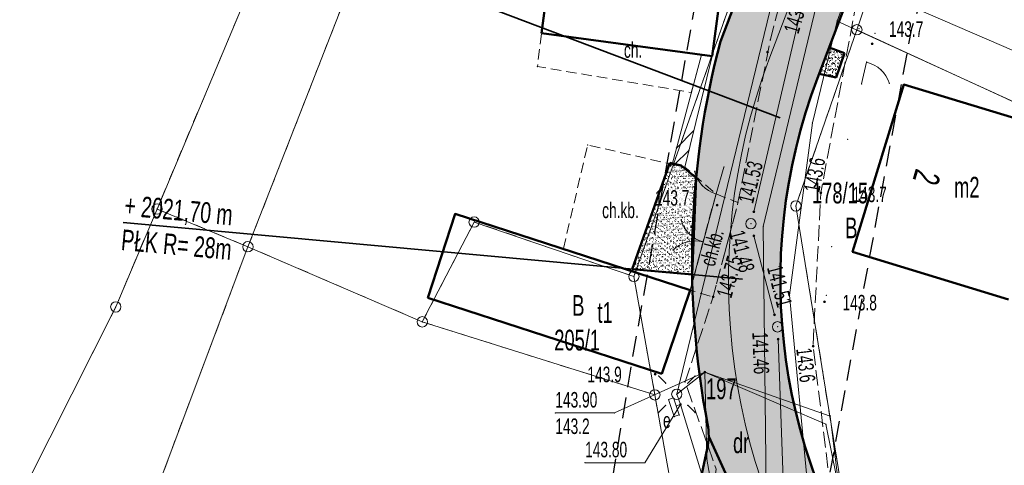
# Model space of a CAD drawing. Extents: x 6456700 to 6518119, y 5963420 to 5980059.
# Tile 143 of 256: x 6512131 to 6512178, y 5965718 to 5965740. Entities that reach past the tile are written whole.
import ezdxf
from ezdxf.enums import TextEntityAlignment as Align

# ---------------------------------------------------------------- set-up
doc = ezdxf.new("R2010")
doc.units = 0
doc.header["$MEASUREMENT"] = 0
for name, pattern in [('L_0_03', [1, 0.5, -0.5]), ('L_0_04', [1.5, 1, -0.5]), ('L_0_52', [1, 0.75, -0.25]), ('L_0_5A', [0.75, 0.5, -0.25])]:
    doc.linetypes.add(name, pattern=pattern)
doc.layers.get('0').update_dxf_attribs({"color": 2, "linetype": 'CONTINUOUS', "lineweight": 5})
for name, color, linetype, lineweight in [('18mm Kreska ciągła', 7, 'CONTINUOUS', 18), ('202_punkt_graniczny', 7, 'CONTINUOUS', 18), ('210_oznaczenie_konturu_uzytku_gruntowego', 96, 'CONTINUOUS', 18), ('211_numer_dzialki_ewidencyjnej', 7, 'CONTINUOUS', 18), ('218_kontur_uzytku_gruntowego', 96, 'L_0_03', 18), ('219_dzialka_ewidencyjna', 7, 'CONTINUOUS', 18), ('238_Punkt_adresowy_budynku', 7, 'CONTINUOUS', 18), ('312_budynek_ewidencyjny', 7, 'CONTINUOUS', 18), ('312_oznaczenie_budynku_ewidencyjnego_Atr117', 7, 'CONTINUOUS', 18), ('35mm Ciągła', 7, 'CONTINUOUS', 35), ('50mm Kreska ciągła', 7, 'CONTINUOUS', 50), ('9mm Kreska ciągła', 252, 'CONTINUOUS', 9), ('brama', 7, 'CONTINUOUS', 18), ('chodnik', 7, 'CONTINUOUS', 18), ('chodnik_Atr17', 7, 'CONTINUOUS', 18), ('furtka', 7, 'CONTINUOUS', 18), ('jezdnia', 7, 'CONTINUOUS', 18), ('komora_podziemna', 7, 'CONTINUOUS', 18), ('komora_podziemna_Atr17', 7, 'CONTINUOUS', 18), ('latarnia', 7, 'CONTINUOUS', 18), ('ogrodzenie_trwale', 7, 'CONTINUOUS', 18), ('pikieta_naturalna', 7, 'CONTINUOUS', 18), ('pikieta_naturalna_Atr2', 7, 'CONTINUOUS', 18), ('pikieta_naturalna_Atr3', 7, 'CONTINUOUS', 18), ('pikieta_sztuczna', 7, 'CONTINUOUS', 18), ('pikieta_sztuczna_Atr2', 7, 'CONTINUOUS', 18), ('pikieta_sztuczna_Atr3', 7, 'CONTINUOUS', 18), ('przewod_elektroenergetyczny_niskiego_napiecia', 7, 'CONTINUOUS', 18), ('przewod_elektroenergetyczny_podziemny', 7, 'CONTINUOUS', 18), ('przewod_kanalizacyjny', 7, 'CONTINUOUS', 18), ('przewod_telekomunikacyjny_podziemny', 7, 'CONTINUOUS', 18), ('przewod_wodociagowy', 7, 'CONTINUOUS', 18), ('rzedna', 7, 'CONTINUOUS', 18), ('rzedna_Atr2', 7, 'CONTINUOUS', 18), ('rzedna_Atr3', 7, 'CONTINUOUS', 18), ('sciana_oporowa__poligon_', 7, 'CONTINUOUS', 18), ('studnia_kanalizacyjna', 7, 'CONTINUOUS', 18), ('Zakres', 7, 'CONTINUOUS', 18)]:
    doc.layers.add(name, color=color, linetype=linetype, lineweight=lineweight)
doc.styles.get("Standard").update_dxf_attribs({"font": 'txt', "width": 0.75})
doc.styles.add('Znaczniki', font='GOTHIC.TTF', dxfattribs={"width": 0.7})
pattern_1 = [(37.5, (6512163.41104, 5965706.02106), (-0.0068033, 0.208097), [0, -0.16416, 0, -0.1836, 0, -0.1755]), (7.5, (6512163.41104, 5965706.02106), (0.1911359, 0.3047918), [0, -0.08856, 0, -0.14796, 0, -0.0567]), (-32.5, (6512163.2782, 5965706.02106), (0.3363273, 0.0006112), [0, -0.054, 0, -0.1944, 0, -0.2538]), (-42.5, (6512163.2782, 5965706.02106), (0.3246617, 0.094789), [0, -0.027, 0, -0.12744, 0, -0.1458])]

# ---------------------------------------------------------------- blocks, each defined once
blk = doc.blocks.new('mdcp_nowa')
at = {"layer": 'pikieta_naturalna', "linetype": 'Continuous', "lineweight": 18, "true_color": 0x000000}
for points in [[(6494903.31, 5982189.595, 1), (6494903.31, 5982189.685, 1)], [(6494898.27, 5982189.185, 1), (6494898.27, 5982189.275, 1)], [(6494900.83, 5982182.405, 1), (6494900.83, 5982182.495, 1)], [(6494901.62, 5982182.225, 1), (6494901.62, 5982182.315, 1)], [(6494895.83, 5982181.815, 1), (6494895.83, 5982181.905, 1)], [(6494901.01, 5982177.155, 1), (6494901.01, 5982177.245, 1)], [(6494900.46, 5982175.005, 1), (6494900.46, 5982175.095, 1)], [(6494892.85, 5982173.655, 1), (6494892.85, 5982173.745, 1)]]:
    blk.add_hatch(color=18, dxfattribs=at).paths.add_polyline_path(points)
at = {"layer": 'pikieta_sztuczna', "linetype": 'Continuous', "lineweight": 18, "true_color": 0x000000}
blk.add_hatch(color=18, dxfattribs=at).paths.add_polyline_path([(6494895.64, 5982177.385, 1), (6494895.64, 5982177.475, 1)])
at = {"layer": 'rzedna', "linetype": 'Continuous', "lineweight": 18, "true_color": 0x000000}
for points in [[(6494897.6, 5982181.495, 1), (6494897.6, 5982181.585, 1)], [(6494897.61, 5982180.335, 1), (6494897.61, 5982180.425, 1)], [(6494898.6, 5982176.525, 1), (6494898.6, 5982176.615, 1)], [(6494898.77, 5982175.345, 1), (6494898.77, 5982175.435, 1)], [(6494895.24, 5982173.755, 1), (6494895.24, 5982173.845, 1)], [(6494894.06, 5982172.205, 1), (6494894.06, 5982172.295, 1)]]:
    blk.add_hatch(color=18, dxfattribs=at).paths.add_polyline_path(points)
at = {"layer": '202_punkt_graniczny', "color": 7, "linetype": 'Continuous', "lineweight": 18}
for centre in [(6494902.57, 5982190.31), (6494899.63, 5982181.82), (6494868.83, 5982181.67), (6494884.12, 5982181.04), (6494873.21, 5982179.85), (6494891.82, 5982178.42), (6494866.84, 5982176.95), (6494881.62, 5982176.23), (6494892.83, 5982172.71)]:
    blk.add_circle(centre, 0.25, dxfattribs=at)
at = {"layer": '202_punkt_graniczny'}
for p in [(6494902.57, 5982190.31), (6494868.83, 5982181.67), (6494899.63, 5982181.82), (6494884.12, 5982181.04), (6494873.21, 5982179.85), (6494891.82, 5982178.42), (6494866.84, 5982176.95), (6494881.62, 5982176.23), (6494892.83, 5982172.71)]:
    blk.add_point(p, dxfattribs=at)
at = {"layer": '218_kontur_uzytku_gruntowego', "lineweight": 18, "flags": 128}
for points in [[(6494873.21, 5982179.85), (6494894.14, 5982233.32)], [(6494891.82, 5982178.42), (6494908.59, 5982225.93)], [(6494909.1, 5982209.37), (6494902.57, 5982190.31)], [(6494874.66, 5982195.55), (6494868.83, 5982181.67)], [(6494902.57, 5982190.31), (6494899.63, 5982181.82)], [(6494902.57, 5982190.31), (6494934.28, 5982175.74)], [(6494866.84, 5982176.95), (6494868.83, 5982181.67)], [(6494868.83, 5982181.67), (6494873.21, 5982179.85)], [(6494899.63, 5982181.82), (6494901.78, 5982168.52)], [(6494884.12, 5982181.04), (6494881.62, 5982176.23)], [(6494891.82, 5982178.42), (6494884.12, 5982181.04)], [(6494873.21, 5982179.85), (6494851.65, 5982122.44)], [(6494881.62, 5982176.23), (6494873.21, 5982179.85)], [(6494892.83, 5982172.71), (6494891.82, 5982178.42)], [(6494841.39, 5982126.46), (6494866.84, 5982176.95)], [(6494881.62, 5982176.23), (6494892.83, 5982172.71)], [(6494894.17, 5982165.25), (6494892.83, 5982172.71)]]:
    blk.add_lwpolyline(points, dxfattribs=at)
at = {"layer": '218_kontur_uzytku_gruntowego'}
for p in [(6494902.57, 5982190.31), (6494902.57, 5982190.31), (6494902.57, 5982190.31), (6494902.57, 5982190.31), (6494902.57, 5982190.31), (6494902.57, 5982190.31), (6494868.83, 5982181.67), (6494868.83, 5982181.67), (6494868.83, 5982181.67), (6494868.83, 5982181.67), (6494899.63, 5982181.82), (6494899.63, 5982181.82), (6494899.63, 5982181.82), (6494899.63, 5982181.82), (6494884.12, 5982181.04), (6494884.12, 5982181.04), (6494884.12, 5982181.04), (6494884.12, 5982181.04), (6494873.21, 5982179.85), (6494873.21, 5982179.85), (6494873.21, 5982179.85), (6494873.21, 5982179.85), (6494873.21, 5982179.85), (6494873.21, 5982179.85), (6494891.82, 5982178.42), (6494891.82, 5982178.42), (6494891.82, 5982178.42), (6494891.82, 5982178.42), (6494891.82, 5982178.42), (6494891.82, 5982178.42), (6494866.84, 5982176.95), (6494866.84, 5982176.95), (6494881.62, 5982176.23), (6494881.62, 5982176.23), (6494881.62, 5982176.23), (6494881.62, 5982176.23), (6494881.62, 5982176.23), (6494881.62, 5982176.23), (6494892.83, 5982172.71), (6494892.83, 5982172.71), (6494892.83, 5982172.71), (6494892.83, 5982172.71), (6494892.83, 5982172.71), (6494892.83, 5982172.71)]:
    blk.add_point(p, dxfattribs=at)
at = {"layer": '219_dzialka_ewidencyjna', "color": 3, "linetype": 'Continuous', "lineweight": 18, "flags": 128}
for points in [[(6494873.21, 5982179.85), (6494894.14, 5982233.32)], [(6494891.82, 5982178.42), (6494908.59, 5982225.93)], [(6494902.57, 5982190.31), (6494909.1, 5982209.37)], [(6494868.83, 5982181.67), (6494874.66, 5982195.55)], [(6494902.57, 5982190.31), (6494899.63, 5982181.82)], [(6494902.57, 5982190.31), (6494938.86, 5982173.63)], [(6494866.84, 5982176.95), (6494868.83, 5982181.67)], [(6494873.21, 5982179.85), (6494868.83, 5982181.67)], [(6494899.63, 5982181.82), (6494901.78, 5982168.52)], [(6494881.62, 5982176.23), (6494884.12, 5982181.04)], [(6494891.82, 5982178.42), (6494884.12, 5982181.04)], [(6494873.21, 5982179.85), (6494851.65, 5982122.44)], [(6494873.21, 5982179.85), (6494881.62, 5982176.23)], [(6494892.83, 5982172.71), (6494891.82, 5982178.42)], [(6494841.39, 5982126.46), (6494866.84, 5982176.95)], [(6494881.62, 5982176.23), (6494892.83, 5982172.71)], [(6494892.83, 5982172.71), (6494894.17, 5982165.25)]]:
    blk.add_lwpolyline(points, dxfattribs=at)
at = {"layer": '219_dzialka_ewidencyjna', "color": 3}
for p in [(6494902.57, 5982190.31), (6494902.57, 5982190.31), (6494902.57, 5982190.31), (6494868.83, 5982181.67), (6494868.83, 5982181.67), (6494868.83, 5982181.67), (6494899.63, 5982181.82), (6494899.63, 5982181.82), (6494884.12, 5982181.04), (6494884.12, 5982181.04), (6494873.21, 5982179.85), (6494873.21, 5982179.85), (6494873.21, 5982179.85), (6494873.21, 5982179.85), (6494891.82, 5982178.42), (6494891.82, 5982178.42), (6494891.82, 5982178.42), (6494866.84, 5982176.95), (6494866.84, 5982176.95), (6494881.62, 5982176.23), (6494881.62, 5982176.23), (6494881.62, 5982176.23), (6494892.83, 5982172.71), (6494892.83, 5982172.71), (6494892.83, 5982172.71)]:
    blk.add_point(p, dxfattribs=at)
at = {"layer": '312_budynek_ewidencyjny', "color": 7, "linetype": 'Continuous', "lineweight": 50, "flags": 128}
for points in [[(6494887.37, 5982190.15), (6494888.32, 5982197.28)], [(6494896.55, 5982196.17), (6494895.59, 5982189.04)], [(6494895.59, 5982189.04), (6494887.37, 5982190.15)], [(6494902.36, 5982179.61), (6494904.83, 5982187.68)], [(6494904.83, 5982187.68), (6494912.35, 5982185.39)], [(6494881.89, 5982177.39), (6494883.2, 5982181.44)], [(6494883.2, 5982181.44), (6494894.54, 5982177.76)], [(6494909.89, 5982177.31), (6494902.36, 5982179.61)], [(6494894.54, 5982177.76), (6494893.16, 5982173.73)], [(6494893.16, 5982173.73), (6494881.89, 5982177.39)]]:
    blk.add_lwpolyline(points, dxfattribs=at)
at = {"layer": '312_budynek_ewidencyjny'}
for p in [(6494887.37, 5982190.15), (6494887.37, 5982190.15), (6494895.59, 5982189.04), (6494895.59, 5982189.04), (6494904.83, 5982187.68), (6494904.83, 5982187.68), (6494883.2, 5982181.44), (6494883.2, 5982181.44), (6494902.36, 5982179.61), (6494902.36, 5982179.61), (6494894.54, 5982177.76), (6494894.54, 5982177.76), (6494881.89, 5982177.39), (6494881.89, 5982177.39), (6494893.16, 5982173.73), (6494893.16, 5982173.73)]:
    blk.add_point(p, dxfattribs=at)
at = {"layer": 'brama', "color": 7, "linetype": 'Continuous', "lineweight": 18, "flags": 128}
blk.add_lwpolyline([(6494894.54, 5982177.76), (6494895.78, 5982182.4)], dxfattribs=at)
at = {"layer": 'brama', "color": 7, "linetype": 'Continuous', "lineweight": 18}
for centre, start, end in [((6494895.547, 5982181.529), 195.038, 255.038), ((6494894.773, 5982178.631), 75.038, 135.038)]:
    blk.add_arc(centre, 1.5, start, end, dxfattribs=at)
at = {"layer": 'brama'}
for p in [(6494895.78, 5982182.4), (6494894.099, 5982181.14), (6494894.487, 5982180.468), (6494893.711, 5982179.691), (6494894.384, 5982180.079), (6494895.16, 5982180.08), (6494895.16, 5982180.08), (6494894.54, 5982177.76)]:
    blk.add_point(p, dxfattribs=at)
at = {"layer": 'chodnik', "color": 7, "linetype": 'L_0_5A', "lineweight": 18, "flags": 128}
for points in [[(6494895.08, 5982189.11), (6494894.59, 5982187.29), (6494887.17, 5982188.54), (6494887.37, 5982190.15)], [(6494895.78, 5982182.4), (6494894.54, 5982177.76), (6494888.42, 5982179.75), (6494889.59, 5982184.76), (6494893.66, 5982183.82), (6494894.28, 5982183.69)], [(6494895.78, 5982182.4), (6494896.84, 5982181.98), (6494895.64, 5982177.43), (6494894.54, 5982177.76)]]:
    blk.add_lwpolyline(points, close=True, dxfattribs=at)
at = {"layer": 'chodnik'}
for p in [(6494887.37, 5982190.15), (6494895.08, 5982189.11), (6494887.17, 5982188.54), (6494894.59, 5982187.29), (6494889.59, 5982184.76), (6494893.66, 5982183.82), (6494894.28, 5982183.69), (6494895.78, 5982182.4), (6494895.78, 5982182.4), (6494896.84, 5982181.98), (6494888.42, 5982179.75), (6494894.54, 5982177.76), (6494894.54, 5982177.76), (6494895.64, 5982177.43)]:
    blk.add_point(p, dxfattribs=at)
at = {"layer": 'furtka', "color": 7, "linetype": 'Continuous', "lineweight": 18, "flags": 128}
for points in [[(6494903.04, 5982188.75), (6494902.8, 5982187.7)], [(6494895.78, 5982182.4), (6494896.16, 5982183.69)]]:
    blk.add_lwpolyline(points, dxfattribs=at)
at = {"layer": 'furtka', "color": 7, "linetype": 'Continuous', "lineweight": 18}
for centre, start, end in [((6494902.707, 5982187.287), 17.125, 77.125), ((6494896.203, 5982183.839), 193.586, 253.586)]:
    blk.add_arc(centre, 1.5, start, end, dxfattribs=at)
at = {"layer": 'furtka'}
for p in [(6494903.04, 5982188.75), (6494903.041, 5982188.75), (6494903.727, 5982188.387), (6494902.8, 5982187.7), (6494904.14, 5982187.729), (6494894.745, 5982183.487), (6494896.16, 5982183.69), (6494895.116, 5982182.805), (6494895.779, 5982182.4), (6494895.78, 5982182.4)]:
    blk.add_point(p, dxfattribs=at)
at = {"layer": 'jezdnia', "color": 7, "linetype": 'L_0_52', "lineweight": 18, "flags": 128}
blk.add_lwpolyline([(6494906.64, 5982204.07), (6494902.51, 5982191.42), (6494900.83, 5982182.45), (6494900.46, 5982175.05), (6494901.26, 5982168.49), (6494902.39, 5982165.03), (6494903.91, 5982162.32), (6494905.25, 5982160.72), (6494906.57, 5982160.82), (6494907.19, 5982160), (6494909.71, 5982156.82), (6494908.99, 5982155.65), (6494910.46, 5982153.38), (6494916.76, 5982144.94), (6494937.893, 5982116.515), (6494936.342, 5982111.073), (6494913.16, 5982142.2), (6494906.83, 5982150.55), (6494898.97, 5982152.01), (6494895.3, 5982147.67), (6494891.95, 5982135.64), (6494888.64, 5982134.89), (6494891.5, 5982146.29), (6494893.15, 5982153.16), (6494891.97, 5982154.04), (6494892.72, 5982157.79), (6494894.24, 5982158.91), (6494895.79, 5982169.13), (6494894.29, 5982173.33), (6494895.64, 5982177.43), (6494896.84, 5982181.98), (6494898.4, 5982189.84), (6494901.9, 5982203.21), (6494906.14, 5982216.99), (6494910.48, 5982216.25)], close=True, dxfattribs=at)
at = {"layer": 'jezdnia'}
for p in [(6494898.4, 5982189.84), (6494900.83, 5982182.45), (6494896.84, 5982181.98), (6494895.64, 5982177.43), (6494900.46, 5982175.05), (6494894.29, 5982173.33)]:
    blk.add_point(p, dxfattribs=at)
at = {"layer": 'komora_podziemna', "color": 1, "linetype": 'Continuous', "lineweight": 18, "flags": 128}
blk.add_lwpolyline([(6494893.49, 5982172.48), (6494893.73, 5982172.56), (6494894.01, 5982171.74), (6494893.77, 5982171.66)], close=True, dxfattribs=at)
at = {"layer": 'komora_podziemna'}
for p in [(6494893.73, 5982172.56), (6494893.49, 5982172.48), (6494893.77, 5982171.66), (6494894.01, 5982171.74)]:
    blk.add_point(p, dxfattribs=at)
at = {"layer": 'latarnia', "color": 7, "linetype": 'Continuous', "lineweight": 13, "flags": 128}
for points in [[(6494893.36, 5982173.271), (6494893.007, 5982173.624)], [(6494894.421, 5982173.271), (6494894.774, 5982173.624)], [(6494893.36, 5982172.21), (6494893.007, 5982171.857)], [(6494894.421, 5982172.21), (6494894.774, 5982171.857)]]:
    blk.add_lwpolyline(points, dxfattribs=at)
at = {"layer": 'latarnia', "color": 7, "linetype": 'Continuous', "lineweight": 13}
blk.add_circle((6494893.89, 5982172.74), 0.25, dxfattribs=at)
at = {"layer": 'latarnia'}
for p in [(6494893.007, 5982173.624), (6494894.774, 5982173.624), (6494893.36, 5982173.271), (6494894.421, 5982173.271), (6494893.89, 5982172.74), (6494893.36, 5982172.21), (6494894.421, 5982172.21), (6494893.007, 5982171.857), (6494894.774, 5982171.857)]:
    blk.add_point(p, dxfattribs=at)
at = {"layer": 'ogrodzenie_trwale'}
for p in [(6494902.68, 5982190.37), (6494903.45, 5982190.14), (6494903.45, 5982190.14), (6494903.04, 5982188.75), (6494902.8, 5982187.7), (6494902.12, 5982185.03), (6494896.16, 5982183.69), (6494901.72, 5982182.73), (6494901.35, 5982179.86), (6494901.1, 5982177.5), (6494893.16, 5982173.73)]:
    blk.add_point(p, dxfattribs=at)
at = {"layer": 'pikieta_naturalna', "color": 7, "linetype": 'Continuous', "lineweight": 18}
for centre in [(6494903.31, 5982189.64), (6494898.27, 5982189.23), (6494900.83, 5982182.45), (6494901.62, 5982182.27), (6494895.83, 5982181.86), (6494901.01, 5982177.2), (6494900.46, 5982175.05), (6494892.85, 5982173.7)]:
    blk.add_circle(centre, 0.045, dxfattribs=at)
at = {"layer": 'pikieta_naturalna'}
for p in [(6494903.31, 5982189.64), (6494898.27, 5982189.23), (6494900.83, 5982182.45), (6494901.62, 5982182.27), (6494895.83, 5982181.86), (6494901.01, 5982177.2), (6494900.46, 5982175.05), (6494892.85, 5982173.7)]:
    blk.add_point(p, dxfattribs=at)
at = {"layer": 'pikieta_sztuczna', "color": 7, "linetype": 'Continuous', "lineweight": 18}
blk.add_circle((6494895.64, 5982177.43), 0.045, dxfattribs=at)
at = {"layer": 'pikieta_sztuczna'}
blk.add_point((6494895.64, 5982177.43), dxfattribs=at)
at = {"layer": 'przewod_elektroenergetyczny_niskiego_napiecia', "color": 1, "linetype": 'Continuous', "lineweight": 18, "flags": 128}
blk.add_lwpolyline([(6494893.89, 5982172.74), (6494903, 5982210.28)], dxfattribs=at)
at = {"layer": 'przewod_elektroenergetyczny_niskiego_napiecia'}
blk.add_point((6494893.89, 5982172.74), dxfattribs=at)
at = {"layer": 'przewod_elektroenergetyczny_niskiego_napiecia', "color": 1}
blk.add_point((6494893.89, 5982172.74), dxfattribs=at)
at = {"layer": 'przewod_elektroenergetyczny_podziemny', "color": 1, "linetype": 'Continuous', "lineweight": 18, "flags": 128}
for points in [[(6494893.89, 5982172.74), (6494895.24, 5982173.8), (6494901.29, 5982171.69), (6494902.05, 5982165.42), (6494904.53, 5982161.16), (6494915.81, 5982145.98), (6494917.2, 5982145.07), (6494934.43, 5982122.21), (6494934.47, 5982120.15), (6494935.82, 5982118.44), (6494938.169, 5982117.481)], [(6494893.89, 5982172.74), (6494895.24, 5982173.8), (6494901.08, 5982171.29), (6494901.59, 5982168.76), (6494904.45, 5982164.16), (6494907.51, 5982160.03), (6494910.62, 5982155.89), (6494915.23, 5982149.39), (6494919.67, 5982143.44), (6494920.14, 5982143.62)], [(6494893.89, 5982172.74), (6494895.24, 5982173.8), (6494895.34, 5982169.61), (6494897.18, 5982159.11), (6494897.89, 5982153.78), (6494899.36, 5982139.9)], [(6494893.89, 5982172.74), (6494894.06, 5982172.25), (6494893.86, 5982172.18)], [(6494912.53, 5982141.98), (6494896.58, 5982164.03), (6494894.06, 5982172.25)]]:
    blk.add_lwpolyline(points, dxfattribs=at)
at = {"layer": 'przewod_elektroenergetyczny_podziemny'}
for p in [(6494895.24, 5982173.8), (6494895.24, 5982173.8), (6494895.24, 5982173.8), (6494893.89, 5982172.74), (6494893.89, 5982172.74), (6494893.89, 5982172.74), (6494893.89, 5982172.74), (6494893.86, 5982172.18), (6494894.06, 5982172.25), (6494894.06, 5982172.25), (6494901.29, 5982171.69), (6494901.08, 5982171.29), (6494895.34, 5982169.61)]:
    blk.add_point(p, dxfattribs=at)
at = {"layer": 'przewod_kanalizacyjny', "color": 34, "linetype": 'Continuous', "lineweight": 18, "flags": 128}
for points in [[(6494897.6, 5982181.54), (6494902.91, 5982204.29), (6494906.88, 5982217.11), (6494910.44, 5982227.59)], [(6494897.61, 5982180.38), (6494898.6, 5982176.57)], [(6494899.26, 5982161.86), (6494898.77, 5982175.39)]]:
    blk.add_lwpolyline(points, dxfattribs=at)
at = {"layer": 'przewod_kanalizacyjny'}
for p in [(6494897.6, 5982181.54), (6494897.61, 5982180.38), (6494898.6, 5982176.57), (6494898.77, 5982175.39)]:
    blk.add_point(p, dxfattribs=at)
at = {"layer": 'przewod_telekomunikacyjny_podziemny', "color": 30, "linetype": 'Continuous', "lineweight": 18, "flags": 128}
for points in [[(6494901.62, 5982190.73), (6494906.93, 5982205.38), (6494911.62, 5982220.93), (6494915.73, 5982231.59), (6494911.08, 5982233.33), (6494928.49, 5982275.35), (6494946.57, 5982313.81), (6494960.48, 5982334.35), (6494965.17, 5982341.38), (6494972.14, 5982353.83), (6494985.3, 5982378.53), (6494993.02, 5982395.45), (6495008.18, 5982425.35), (6495017.88, 5982443.43), (6495022.56, 5982450.66), (6495031.38, 5982466.91), (6495039.03, 5982482.79), (6495040.55, 5982485.59), (6495048.7, 5982498.93), (6495056.63, 5982506.55), (6495061.71, 5982512.37), (6495068.26, 5982521.25), (6495074.92, 5982532.24)], [(6494901.62, 5982190.73), (6494900.43, 5982185.82), (6494899.32, 5982177.51), (6494900.24, 5982167.91), (6494901.5, 5982165.27), (6494903.37, 5982161.9), (6494915.21, 5982146.03), (6494916.57, 5982146.14)], [(6494920.09, 5982166.71), (6494917.63, 5982168.37), (6494914.62, 5982183.24), (6494913.51, 5982185.29), (6494901.62, 5982190.73)]]:
    blk.add_lwpolyline(points, dxfattribs=at)
at = {"layer": 'przewod_telekomunikacyjny_podziemny'}
for p in [(6494901.62, 5982190.73), (6494901.62, 5982190.73), (6494901.62, 5982190.73), (6494900.43, 5982185.82), (6494899.32, 5982177.51)]:
    blk.add_point(p, dxfattribs=at)
at = {"layer": 'przewod_wodociagowy', "color": 5, "linetype": 'Continuous', "lineweight": 18, "flags": 128}
for points in [[(6494907.57, 5982152.18), (6494905.83, 5982154.51), (6494898.25, 5982164.04), (6494898.06, 5982180.83), (6494903.98, 5982205.49), (6494905.04, 5982209.28), (6494911.31, 5982228.37), (6494914.05, 5982237.38), (6494923.22, 5982259.63), (6494928.59, 5982272.81), (6494941.25, 5982299.9), (6494937.3, 5982301.7), (6494937.02, 5982301.82)], [(6494919.65, 5982165.81), (6494912.09, 5982170.64), (6494915.37, 5982177.73), (6494917.35, 5982181.02), (6494919.11, 5982185.43), (6494903.3, 5982192.27)]]:
    blk.add_lwpolyline(points, dxfattribs=at)
at = {"layer": 'przewod_wodociagowy'}
blk.add_point((6494898.06, 5982180.83), dxfattribs=at)
at = {"layer": 'rzedna', "color": 7, "linetype": 'Continuous', "lineweight": 18}
for centre in [(6494897.6, 5982181.54), (6494897.61, 5982180.38), (6494898.6, 5982176.57), (6494898.77, 5982175.39), (6494895.24, 5982173.8), (6494894.06, 5982172.25)]:
    blk.add_circle(centre, 0.045, dxfattribs=at)
at = {"layer": 'rzedna'}
for p in [(6494897.6, 5982181.54), (6494897.61, 5982180.38), (6494898.6, 5982176.57), (6494898.77, 5982175.39), (6494895.24, 5982173.8), (6494894.06, 5982172.25)]:
    blk.add_point(p, dxfattribs=at)
at = {"layer": 'rzedna_Atr2', "color": 7, "linetype": 'Continuous', "lineweight": 18, "flags": 128}
for points in [[(6494895.24, 5982173.8), (6494890.88, 5982171.84), (6494888.032, 5982171.84)], [(6494894.06, 5982172.25), (6494892.35, 5982169.44), (6494889.47, 5982169.44)]]:
    blk.add_lwpolyline(points, dxfattribs=at)
at = {"layer": 'rzedna_Atr2'}
for p in [(6494895.24, 5982173.8), (6494894.06, 5982172.25), (6494888.032, 5982171.84), (6494890.88, 5982171.84), (6494889.47, 5982169.44), (6494892.35, 5982169.44)]:
    blk.add_point(p, dxfattribs=at)
at = {"layer": 'sciana_oporowa__poligon_', "color": 7, "linetype": 'Continuous', "lineweight": 18, "flags": 128}
blk.add_lwpolyline([(6494894.28, 5982183.69), (6494893.66, 5982183.82), (6494895.08, 5982189.11), (6494895.59, 5982189.04)], close=True, dxfattribs=at)
for points in [[(6494893.872, 5982184.609), (6494894.71, 5982185.447)], [(6494893.767, 5982183.797), (6494894.481, 5982184.511)]]:
    blk.add_lwpolyline(points, dxfattribs=at)
at = {"layer": 'sciana_oporowa__poligon_'}
for p in [(6494895.08, 5982189.11), (6494895.08, 5982189.11), (6494895.59, 5982189.04), (6494895.59, 5982189.04), (6494894.71, 5982185.447), (6494893.872, 5982184.609), (6494894.481, 5982184.511), (6494893.66, 5982183.82), (6494893.66, 5982183.82), (6494893.767, 5982183.797), (6494894.28, 5982183.69), (6494894.28, 5982183.69)]:
    blk.add_point(p, dxfattribs=at)
at = {"layer": 'studnia_kanalizacyjna', "color": 34, "linetype": 'Continuous', "lineweight": 13}
for centre in [(6494897.46, 5982180.96), (6494898.75, 5982175.99)]:
    blk.add_circle(centre, 0.25, dxfattribs=at)
at = {"layer": 'studnia_kanalizacyjna'}
for p in [(6494897.46, 5982180.96), (6494898.75, 5982175.99)]:
    blk.add_point(p, dxfattribs=at)
at = {"layer": 'Zakres', "linetype": 'L_0_04', "lineweight": 25, "flags": 128}
blk.add_lwpolyline([(6495113.77, 5985050.22), (6495121.12, 5984877.07), (6495125.76, 5984757.87), (6495129.89, 5984649.81), (6495141.08, 5984611.3), (6495145.77, 5984544.53), (6495147.36, 5984487.27), (6495157.22, 5984392.07), (6495162.95, 5984387.45), (6495180.24, 5984384.16), (6495229.5, 5984386.61), (6495251.65, 5984373.41), (6495258.77, 5984357.12), (6495255.44, 5984330.44), (6495250.77, 5984304.39), (6495252.21, 5984282.78), (6495255.46, 5984256.45), (6495254.94, 5984238.25), (6495266.4, 5984211), (6495277.24, 5984182.33), (6495294.2, 5984133.19), (6495300.94, 5984095.37), (6495313.24, 5984037.69), (6495317.44, 5983978.18), (6495300.35, 5983922.18), (6495282.35, 5983883.38), (6495266.21, 5983862.23), (6495242.03, 5983839.67), (6495211.11, 5983816.86), (6495158.26, 5983772.66), (6495130.6, 5983651.16), (6495116.31, 5983543.43), (6495129.51, 5983346.73), (6495134.58, 5983264.71), (6495139.64, 5983186.97), (6495193.25, 5983077.94), (6495199.2, 5983041.97), (6495206.23, 5983026), (6495208.96, 5983004.88), (6495202.27, 5982979.48), (6495202.42, 5982950.13), (6495209.35, 5982897.38), (6495215.97, 5982850.34), (6495228.6, 5982809.97), (6495226.85, 5982778.82), (6495225.04, 5982750.56), (6495220.26, 5982723.37), (6495226.54, 5982679.97), (6495206.06, 5982669.48), (6495192.68, 5982657.71), (6495184.57, 5982648.65), (6495174.78, 5982624.58), (6495164.23, 5982604.61), (6495150.7, 5982588.3), (6495137.69, 5982582.43), (6495118.26, 5982573.75), (6495100.35, 5982558.42), (6495090.36, 5982544.99), (6495075.87, 5982519.06), (6495060.83, 5982499.68), (6495049.41, 5982485.49), (6495035.07, 5982459.7), (6495006.7, 5982406.64), (6494980.89, 5982351.84), (6494944.35, 5982293.29), (6494925.72, 5982250.11), (6494905.2, 5982190.37), (6494898.43, 5982153.5), (6494879.51, 5982063.89), (6494864.14, 5981992.66), (6494816.93, 5981768.61), (6494777.79, 5981577.7), (6494739.84, 5981394.72), (6494718.65, 5981297.89), (6494716.45, 5981237.31), (6494738.62, 5981208.21), (6494776.48, 5981173.06), (6494817.16, 5981137.44), (6494847.63, 5981109.8), (6494877.39, 5981077.08), (6494912.75, 5981030.55), (6494916.06, 5981014.71), (6494903.86, 5980957.01), (6494916.13, 5980953.51), (6494892.32, 5980927.59), (6494850.7, 5980858.8), (6494806.81, 5980779.89), (6494785.1, 5980753.49), (6494715.22, 5980723.29), (6494679.96, 5980686.78), (6494651.35, 5980651.29), (6494549.14, 5980683.24), (6494511.84, 5980659.66), (6494443.61, 5980630.33), (6494428.78, 5980598.6), (6494431.58, 5980579.46), (6494420.56, 5980549.76), (6494416.45, 5980528.2), (6494403.86, 5980507.16), (6494388.89, 5980482.96), (6494365.32, 5980407.99), (6494335.67, 5980315.15), (6494332.29, 5980297.41), (6494335.1, 5980278.18), (6494347.25, 5980254.84), (6494336.79, 5980250.09), (6494300.04, 5980271.34), (6494320.8, 5980301.43), (6494336.81, 5980349.17), (6494344.85, 5980380.92), (6494360.85, 5980437.13), (6494374.18, 5980476.38), (6494386.14, 5980498.84), (6494403.02, 5980528.52), (6494411.33, 5980563.19), (6494420.84, 5980586.25), (6494420.25, 5980601.11), (6494434.95, 5980635.94), (6494446.75, 5980644.99), (6494465.77, 5980647.27), (6494513.02, 5980669.46), (6494507.85, 5980679.68), (6494547.89, 5980705.83), (6494570.06, 5980691.34), (6494636.17, 5980669.05), (6494706.14, 5980756.86), (6494742.78, 5980772.58), (6494798.53, 5980814.27), (6494826.12, 5980867.97), (6494849.57, 5980908.6), (6494845.35, 5980942.01), (6494853.94, 5980970.83), (6494891.08, 5980960.54), (6494890.11, 5980965.73), (6494903.94, 5981025.69), (6494869.98, 5981070.3), (6494770.97, 5981160.58), (6494728.18, 5981200.64), (6494706.13, 5981229.56), (6494707.94, 5981299.75), (6494728.84, 5981398.1), (6494767.06, 5981580.19), (6494806.17, 5981770.55), (6494854.36, 5981994.76), (6494869.73, 5982065.97), (6494888.61, 5982155.44), (6494891.67, 5982173.95), (6494895.82, 5982197.45), (6494916.38, 5982253.72), (6494935.47, 5982297.95), (6494954.97, 5982331.67), (6494972.09, 5982356.64), (6494997.76, 5982411.14), (6495026.29, 5982464.48), (6495041.09, 5982491.09), (6495052.99, 5982505.88), (6495067.51, 5982524.6), (6495081.94, 5982550.43), (6495092.99, 5982565.28), (6495112.86, 5982582.29), (6495133.59, 5982591.55), (6495144.48, 5982596.46), (6495155.87, 5982610.19), (6495165.7, 5982628.8), (6495175.96, 5982654.03), (6495185.62, 5982664.83), (6495200.4, 5982677.82), (6495212.49, 5982688.04), (6495209.64, 5982723.43), (6495215.22, 5982750.57), (6495216.87, 5982779.54), (6495218.31, 5982809.31), (6495206.86, 5982847.92), (6495199.44, 5982894.74), (6495192.11, 5982948.71), (6495190.16, 5982979.24), (6495183.47, 5983075.16), (6495129.79, 5983184.34), (6495124.6, 5983264.07), (6495119.53, 5983346.09), (6495106.27, 5983543.75), (6495120.74, 5983652.9), (6495148.75, 5983779.42), (6495204.15, 5983826.04), (6495273.41, 5983889.36), (6495288.53, 5983927.42), (6495300.83, 5983964.69), (6495303.91, 5983980.14), (6495301.32, 5984039.55), (6495291.1, 5984093.63), (6495284.5, 5984130.67), (6495267.84, 5984178.93), (6495257.12, 5984207.3), (6495244.96, 5984236.19), (6495244.79, 5984255.42), (6495242.25, 5984281.97), (6495240.71, 5984304.95), (6495245.55, 5984331.94), (6495248.51, 5984355.64), (6495243.77, 5984366.47), (6495226.98, 5984376.47), (6495179.54, 5984374.12), (6495158.61, 5984378.09), (6495147.7, 5984386.91), (6495137.38, 5984486.61), (6495135.78, 5984544.04), (6495131.18, 5984609.54), (6495119.95, 5984648.2), (6495115.76, 5984757.49), (6495111.12, 5984876.67), (6495103.73, 5985050.93), (6495109.36, 5985081.73), (6495120.41, 5985085.88)], close=True, dxfattribs=at)
at = {"layer": 'Zakres'}
for p in [(6494905.2, 5982190.37), (6494891.67, 5982173.95)]:
    blk.add_point(p, dxfattribs=at)
at = {"layer": '210_oznaczenie_konturu_uzytku_gruntowego', "lineweight": 20, "width": 0.66}
for s, p in [('B', (6494902.01, 5982181.26)), ('B', (6494888.85, 5982177.52)), ('dr', (6494896.6, 5982170.9))]:
    blk.add_text(s, height=1, dxfattribs=at).set_placement(p, align=Align.TOP_LEFT)
at = {"layer": '211_numer_dzialki_ewidencyjnej', "color": 7, "lineweight": 20, "width": 0.66}
for s, p in [('178/15', (6494900.41, 5982182.94)), ('205/1', (6494887.98, 5982175.85)), ('197', (6494895.3, 5982173.5))]:
    blk.add_text(s, height=1, dxfattribs=at).set_placement(p, align=Align.TOP_LEFT)
at = {"layer": '238_Punkt_adresowy_budynku', "color": 7, "lineweight": 25, "width": 0.66}
blk.add_text('2', height=1.25, rotation=253.8, dxfattribs=at).set_placement((6494906.624, 5982183.312), align=Align.TOP_LEFT)
at = {"layer": '312_oznaczenie_budynku_ewidencyjnego_Atr117', "color": 7, "lineweight": 20, "width": 0.66}
for s, p in [('m2', (6494907.26, 5982183.22)), ('t1', (6494890.06, 5982177.18))]:
    blk.add_text(s, height=1, dxfattribs=at).set_placement(p, align=Align.TOP_LEFT)
at = {"layer": 'chodnik_Atr17', "color": 7, "lineweight": 15, "width": 0.66}
for s, p in [('ch.', (6494891.34, 5982189.71)), ('ch.kb.', (6494890.29, 5982181.98))]:
    blk.add_text(s, height=0.75, dxfattribs=at).set_placement(p, align=Align.TOP_LEFT)
blk.add_text('ch.kb.', height=0.75, rotation=74.8, dxfattribs=at).set_placement((6494894.988, 5982179.054), align=Align.TOP_LEFT)
at = {"layer": 'komora_podziemna_Atr17', "color": 7, "lineweight": 15, "width": 0.66}
blk.add_text('e', height=0.75, dxfattribs=at).set_placement((6494893.226, 5982171.86), align=Align.TOP_LEFT)
at = {"layer": 'pikieta_naturalna_Atr2', "color": 7, "lineweight": 15, "width": 0.66}
for s, rotation, p in [('143.7', 73.4, (6494899.03, 5982190.29)), ('143.6', 79.8, (6494900.02, 5982182.57)), ('143.6', 276.5, (6494900.39, 5982175.01))]:
    blk.add_text(s, height=0.75, rotation=rotation, dxfattribs=at).set_placement(p, align=Align.TOP_LEFT)
for s, p in [('143.7', (6494904.12, 5982190.72)), ('143.7', (6494892.84, 5982182.58)), ('143.7', (6494902.36, 5982182.75)), ('143.8', (6494901.88, 5982177.53)), ('143.9', (6494889.58, 5982174.07))]:
    blk.add_text(s, height=0.75, dxfattribs=at).set_placement(p, align=Align.TOP_LEFT)
at = {"layer": 'pikieta_naturalna_Atr3', "color": 7, "lineweight": 15, "width": 0.66}
for rotation, p in [(79.8, (6494900.02, 5982182.57)), (276.5, (6494900.39, 5982175.01))]:
    blk.add_text('143.6', height=0.75, rotation=rotation, dxfattribs=at).set_placement(p, align=Align.TOP_LEFT)
at = {"layer": 'pikieta_sztuczna_Atr2', "color": 7, "lineweight": 15, "width": 0.66}
blk.add_text('143.75', height=0.75, rotation=74.4, dxfattribs=at).set_placement((6494895.79, 5982177.53), align=Align.TOP_LEFT)
at = {"layer": 'pikieta_sztuczna_Atr3', "color": 7, "lineweight": 15, "width": 0.66}
blk.add_text('143.75', height=0.75, rotation=74.4, dxfattribs=at).set_placement((6494895.79, 5982177.53), align=Align.TOP_LEFT)
at = {"layer": 'rzedna_Atr2', "color": 7, "lineweight": 15, "width": 0.66}
for s, rotation, p in [('141.53', 76, (6494896.832, 5982182.072)), ('141.48', 284.6, (6494897.146, 5982180.709)), ('141.51', 284.6, (6494898.956, 5982179.029)), ('141.46', 272.1, (6494898.28, 5982175.747))]:
    blk.add_text(s, height=0.75, rotation=rotation, dxfattribs=at).set_placement(p, align=Align.TOP_LEFT)
for s, p in [('143.90', (6494888.032, 5982172.848)), ('143.80', (6494889.47, 5982170.448))]:
    blk.add_text(s, height=0.75, dxfattribs=at).set_placement(p, align=Align.TOP_LEFT)
at = {"layer": 'rzedna_Atr3', "color": 7, "lineweight": 15, "width": 0.66}
blk.add_text('143.2', height=0.75, dxfattribs=at).set_placement((6494888.032, 5982171.572), align=Align.TOP_LEFT)

msp = doc.modelspace()

# ---------------------------------------------------------------- block references
at = {"linetype": 'ByBlock'}
msp.add_blockref('mdcp_nowa', (17268.786, -16450.998), dxfattribs=at)

# ---------------------------------------------------------------- next in the draw order: hatches: boundary and pattern name
at = {"layer": '9mm Kreska ciągła'}
h = msp.add_hatch(dxfattribs=at)
h.set_pattern_fill('SAND_AND_LIME', color=4, scale=0.1)
h.set_pattern_definition([(37.5, (6512163.41104, 5965706.02106), (-0.006803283, 0.208096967), [0, -0.16416, 0, -0.1836, 0, -0.1755]), (7.5, (6512163.41104, 5965706.02106), (0.19113588, 0.30479178), [0, -0.08856, 0, -0.14796, 0, -0.0567]), (-32.5, (6512163.2782, 5965706.02106), (0.33632732, 0.00061118), [0, -0.054, 0, -0.1944, 0, -0.2538]), (-42.5, (6512163.2782, 5965706.02106), (0.32466167, 0.09478896), [0, -0.027, 0, -0.12744, 0, -0.1458])])
edge = h.paths.add_edge_path()
edge.add_line((6512494.454, 5966351.121), (6512492.815, 5966327.914))
edge.add_arc((6512641.445, 5966317.419), 149, 175.96099, 178.25385)
edge.add_line((6512492.514, 5966321.96), (6512491.933, 5966302.891))
edge.add_arc((6512440.957, 5966304.445), 51, 348.133, 358.2538, ccw=False)
edge.add_line((6512490.867, 5966293.957), (6512486.741, 5966274.321))
edge.add_arc((6512500.441, 5966271.442), 14, 168.133, 189.6608)
edge.add_line((6512486.64, 5966269.093), (6512490.395, 5966247.035))
edge.add_line((6512490.395, 5966247.035), (6512490.607, 5966245.791))
edge.add_arc((6512474.833, 5966243.106), 16, 357.4133, 369.6608, ccw=False)
edge.add_line((6512490.817, 5966242.384), (6512490.724, 5966240.322))
edge.add_arc((6512474.74, 5966241.044), 16, 304.6947, 357.4133, ccw=False)
edge.add_line((6512483.848, 5966227.889), (6512479.157, 5966224.642))
edge.add_arc((6512563.968, 5966102.134), 149, 124.69475, 128.17467)
edge.add_line((6512471.877, 5966219.268), (6512459.798, 5966209.771))
edge.add_arc((6512468.451, 5966198.766), 14, 128.1747, 146.5283)
edge.add_line((6512456.773, 5966206.487), (6512454.137, 5966202.499))
edge.add_arc((6512536.718, 5966147.898), 99, 146.52826, 150.19331)
edge.add_line((6512450.815, 5966197.109), (6512447.264, 5966190.909))
edge.add_arc((6512533.167, 5966141.699), 99, 150.19331, 155.56334)
edge.add_line((6512443.035, 5966182.654), (6512432.867, 5966160.275))
edge.add_arc((6512409.196, 5966171.031), 26, 321.1758, 335.5633, ccw=False)
edge.add_line((6512429.452, 5966154.731), (6512421.621, 5966145))
edge.add_arc((6512409.156, 5966155.031), 16, 309.5931, 321.1758, ccw=False)
edge.add_line((6512419.353, 5966142.701), (6512410.592, 5966135.455))
edge.add_arc((6512400.395, 5966147.785), 16, 291.7201, 309.5931, ccw=False)
edge.add_line((6512406.316, 5966132.921), (6512399.28, 5966130.118))
edge.add_arc((6512417.414, 5966084.597), 49, 111.7201, 118.6787)
edge.add_line((6512393.899, 5966127.586), (6512378.766, 5966119.308))
edge.add_arc((6512390.283, 5966098.252), 24, 118.6787, 130.9764)
edge.add_line((6512374.545, 5966116.372), (6512369.458, 5966111.954))
edge.add_arc((6512385.196, 5966093.834), 24, 130.9764, 144.2474)
edge.add_line((6512365.719, 5966107.857), (6512360.498, 5966100.604))
edge.add_arc((6512392.148, 5966077.817), 39, 144.2474, 151.7186)
edge.add_line((6512357.804, 5966096.296), (6512346.179, 5966074.69))
edge.add_arc((6512310.073, 5966094.116), 41, 323.54, 331.7186, ccw=False)
edge.add_line((6512343.048, 5966069.751), (6512332.977, 5966056.12))
edge.add_arc((6512291.959, 5966086.427), 51, 314.8687, 323.54, ccw=False)
edge.add_line((6512327.939, 5966050.283), (6512325.436, 5966047.791))
edge.add_arc((6512381.169, 5965991.802), 79, 134.86874, 142.03498)
edge.add_line((6512318.887, 5966040.401), (6512317.812, 5966039.024))
edge.add_arc((6512348.559, 5966015.032), 39, 142.035, 151.9019)
edge.add_line((6512314.155, 5966033.4), (6512307.014, 5966020.024))
edge.add_arc((6512085.596, 5966138.241), 251, 330.1315, 331.90193, ccw=False)
edge.add_line((6512303.256, 5966013.24), (6512293.172, 5965995.681))
edge.add_arc((6512509.097, 5965871.676), 249, 150.1315, 153.31422)
edge.add_line((6512286.62, 5965983.501), (6512270.802, 5965952.031))
edge.add_arc((6512493.279, 5965840.205), 249, 153.31422, 155.41165)
edge.add_line((6512266.858, 5965943.813), (6512249.846, 5965906.636))
edge.add_arc((6512203.471, 5965927.857), 51, 325.4005, 335.4117, ccw=False)
edge.add_line((6512245.451, 5965898.897), (6512232.463, 5965880.07))
edge.add_arc((6512313.954, 5965823.854), 99, 145.40047, 150.15364)
edge.add_line((6512228.085, 5965873.124), (6512213.877, 5965848.362))
edge.add_arc((6512299.746, 5965799.092), 99, 150.15364, 156.12969)
edge.add_line((6512209.214, 5965839.154), (6512198.858, 5965815.752))
edge.add_arc((6512518.006, 5965674.523), 349, 156.12969, 156.8073)
edge.add_line((6512197.211, 5965811.968), (6512194.929, 5965806.643))
edge.add_arc((6512331.888, 5965747.963), 149, 156.8073, 160.58951)
edge.add_line((6512191.357, 5965797.481), (6512178.615, 5965761.319))
edge.add_arc((6511941.881, 5965844.735), 251, 339.22463, 340.58951, ccw=False)
edge.add_line((6512176.561, 5965755.704), (6512169.456, 5965736.976))
edge.add_arc((6512195.168, 5965727.222), 27.5, 159.2246, 216.7393)
edge.add_line((6512173.13, 5965710.772), (6512174.444, 5965709.012))
edge.add_line((6512174.444, 5965709.012), (6512170.437, 5965706.021))
edge.add_line((6512170.437, 5965706.021), (6512164.212, 5965719.71))
edge.add_arc((6512161.212, 5965719.741), 3, 359.4073, 370.8714)
edge.add_arc((6512205.039, 5965728.159), 41.628, 165.2606, 190.8714, ccw=False)
edge.add_line((6512164.781, 5965738.75), (6512171.886, 5965757.477))
edge.add_arc((6511941.881, 5965844.735), 246, 339.22463, 340.58951)
edge.add_line((6512173.899, 5965762.981), (6512186.641, 5965799.143))
edge.add_arc((6512331.888, 5965747.963), 154, 156.8073, 160.58951, ccw=False)
edge.add_line((6512190.333, 5965808.612), (6512192.615, 5965813.937))
edge.add_arc((6512518.006, 5965674.523), 354, 156.12969, 156.8073, ccw=False)
edge.add_line((6512194.286, 5965817.775), (6512204.642, 5965841.178))
edge.add_arc((6512299.746, 5965799.092), 104, 150.15364, 156.12969, ccw=False)
edge.add_line((6512209.541, 5965850.851), (6512223.749, 5965875.613))
edge.add_arc((6512313.954, 5965823.854), 104, 145.40047, 150.15364, ccw=False)
edge.add_line((6512228.348, 5965882.91), (6512241.335, 5965901.737))
edge.add_arc((6512203.471, 5965927.857), 46, 325.4005, 335.4117)
edge.add_line((6512245.3, 5965908.717), (6512262.312, 5965945.894))
edge.add_arc((6512493.279, 5965840.205), 254, 153.31422, 155.41165, ccw=False)
edge.add_line((6512266.334, 5965954.276), (6512282.153, 5965985.747))
edge.add_arc((6512509.097, 5965871.676), 254, 150.1315, 153.31422, ccw=False)
edge.add_line((6512288.836, 5965998.171), (6512298.92, 5966015.73))
edge.add_arc((6512085.596, 5966138.241), 246, 330.1315, 331.90193)
edge.add_line((6512302.603, 5966022.379), (6512309.745, 5966035.755))
edge.add_arc((6512348.559, 5966015.032), 44, 142.035, 151.9019, ccw=False)
edge.add_line((6512313.87, 5966042.1), (6512314.945, 5966043.477))
edge.add_arc((6512381.169, 5965991.802), 84, 134.86874, 142.03498, ccw=False)
edge.add_line((6512321.909, 5966051.335), (6512324.411, 5966053.826))
edge.add_arc((6512291.959, 5966086.427), 46, 314.8687, 323.54)
edge.add_line((6512328.955, 5966059.091), (6512339.027, 5966072.722))
edge.add_arc((6512310.073, 5966094.116), 36, 323.54, 331.7186)
edge.add_line((6512341.776, 5966077.059), (6512353.4, 5966098.665))
edge.add_arc((6512392.148, 5966077.817), 44, 144.2474, 151.7186, ccw=False)
edge.add_line((6512356.44, 5966103.526), (6512361.662, 5966110.778))
edge.add_arc((6512385.196, 5966093.834), 29, 130.9764, 144.2474, ccw=False)
edge.add_line((6512366.18, 5966115.728), (6512371.267, 5966120.147))
edge.add_arc((6512390.283, 5966098.252), 29, 118.6787, 130.9764, ccw=False)
edge.add_line((6512376.366, 5966123.695), (6512391.499, 5966131.972))
edge.add_arc((6512417.414, 5966084.597), 54, 111.7201, 118.6787, ccw=False)
edge.add_line((6512397.43, 5966134.763), (6512404.466, 5966137.566))
edge.add_arc((6512400.395, 5966147.785), 11, 291.7201, 309.5931)
edge.add_line((6512407.405, 5966139.308), (6512409.544, 5966141.077))
edge.add_line((6512409.544, 5966141.077), (6512412.36, 5966140.811))
edge.add_line((6512412.36, 5966140.811), (6512417.441, 5966145.013))
edge.add_arc((6512409.156, 5966155.031), 13, 309.5931, 321.1758)
edge.add_line((6512419.284, 5966146.881), (6512427.115, 5966156.612))
edge.add_arc((6512409.196, 5966171.031), 23, 321.1758, 335.5633)
edge.add_line((6512430.135, 5966161.516), (6512434.645, 5966171.44))
edge.add_line((6512434.645, 5966171.44), (6512440.928, 5966185.268))
edge.add_line((6512440.928, 5966185.268), (6512439.963, 5966187.841))
edge.add_arc((6512668.213, 5966069.673), 257.025, 151.22581, 152.62894, ccw=False)
edge.add_line((6512442.925, 5966193.394), (6512446.477, 5966199.594))
edge.add_arc((6512536.718, 5966147.898), 104, 146.52826, 150.19331, ccw=False)
edge.add_line((6512449.966, 5966205.257), (6512452.602, 5966209.244))
edge.add_arc((6512468.451, 5966198.766), 19, 128.1747, 146.5283, ccw=False)
edge.add_line((6512456.708, 5966213.702), (6512468.787, 5966223.198))
edge.add_arc((6512563.968, 5966102.134), 154, 124.69475, 128.17467, ccw=False)
edge.add_line((6512476.311, 5966228.753), (6512481.002, 5966232))
edge.add_arc((6512474.74, 5966241.044), 11, 304.6947, 357.4133)
edge.add_line((6512485.729, 5966240.548), (6512485.822, 5966242.609))
edge.add_arc((6512474.833, 5966243.106), 11, 357.4133, 369.6608)
edge.add_line((6512485.677, 5966244.952), (6512485.4, 5966246.584))
edge.add_line((6512485.4, 5966246.584), (6512485.465, 5966247.035))
edge.add_line((6512485.465, 5966247.035), (6512481.305, 5966271.715))
edge.add_line((6512481.305, 5966271.715), (6512486.925, 5966298.805))
edge.add_line((6512486.925, 5966298.805), (6512487.695, 5966325.335))
edge.add_line((6512487.695, 5966325.335), (6512488.895, 5966340.485))
edge.add_line((6512488.895, 5966340.485), (6512488.714, 5966340.814))
edge.add_line((6512488.714, 5966340.814), (6512489.699, 5966354.77))
edge.add_line((6512489.699, 5966354.77), (6512494.454, 5966351.121))
h = msp.add_hatch(dxfattribs=at)
h.set_pattern_fill('SAND_AND_LIME', color=4, scale=0.1)
h.set_pattern_definition(pattern_1)
h.paths.add_polyline_path([(6512170.762, 5965738.184), (6512170.021, 5965738.465), (6512169.538, 5965737.192), (6512170.359, 5965737.018)])
h = msp.add_hatch(dxfattribs=at)
h.set_pattern_fill('SAND_AND_LIME', color=4, scale=0.1)
h.set_pattern_definition(pattern_1)
h.paths.add_polyline_path([(6512162.337, 5965732.902), (6512162.891, 5965732.768), (6512163.605, 5965732.174), (6512163.416, 5965727.51), (6512160.527, 5965727.774)])
h = msp.add_hatch(dxfattribs=at)
h.set_pattern_fill('SAND_AND_LIME', color=4, scale=0.1)
h.set_pattern_definition([(37.5, (6506978.44693, 5965466.5146), (-0.0068032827, 0.208096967), [0, -0.16416, 0, -0.1836, 0, -0.1755]), (7.5, (6506978.44693, 5965466.5146), (0.191135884, 0.304791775), [0, -0.08856, 0, -0.14796, 0, -0.0567]), (-32.5, (6506978.3141, 5965466.5146), (0.336327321, 0.000611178), [0, -0.054, 0, -0.1944, 0, -0.2538]), (-42.5, (6506978.3141, 5965466.5146), (0.324661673, 0.094788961), [0, -0.027, 0, -0.12744, 0, -0.1458])])
h.paths.add_polyline_path([(6512110.549, 5965467.143), (6512123.051, 5965526.497, -0.000754), (6512129.304, 5965555.993), (6512164.146, 5965719.115, 0.050063), (6512164.212, 5965719.71), (6512170.437, 5965706.021), (6512170.11, 5965706.459, 0.64448), (6512164.772, 5965705.291), (6512132.727, 5965555.262, 0.000754), (6512126.476, 5965525.776), (6512113.974, 5965466.422), (6512110.549, 5965467.143)])

# ---------------------------------------------------------------- next in the draw order: linework, layer by layer
at = {"layer": '18mm Kreska ciągła', "color": 4, "ltscale": 0.1}
for points in [[(6512268.568, 5965953.153, 0.009152), (6512264.585, 5965944.854), (6512247.573, 5965907.677, -0.04371), (6512243.393, 5965900.317), (6512230.406, 5965881.49, 0.020743), (6512225.917, 5965874.369), (6512211.709, 5965849.606, 0.026081), (6512206.928, 5965840.166), (6512196.572, 5965816.764, 0.002957), (6512194.913, 5965812.952), (6512192.631, 5965807.628, 0.016505), (6512188.999, 5965798.312), (6512176.257, 5965762.15, -0.005955), (6512174.223, 5965756.591), (6512167.118, 5965737.863)], [(6512167.118, 5965737.863), (6512167.118, 5965737.863, 0.25636), (6512171.127, 5965709.276), (6512172.44, 5965707.517)]]:
    msp.add_lwpolyline(points, format="xyb", dxfattribs=at)
at = {"layer": '35mm Ciągła'}
for p, q in [((6512167.664, 5965735.072), (6512139.614, 5965745.713)), ((6512165.85, 5965727.288), (6512135.974, 5965730.02))]:
    msp.add_line(p, q, dxfattribs=at)
at = {"layer": '35mm Ciągła', "color": 6, "ltscale": 0.1}
msp.add_lwpolyline([(6512167.118, 5965737.863), (6512167.118, 5965737.863)], dxfattribs=at)
msp.add_lwpolyline([(6512167.118, 5965737.863), (6512167.118, 5965737.863)], dxfattribs=at)
at = {"layer": '50mm Kreska ciągła', "color": 5, "ltscale": 0.1}
for points in [[(6512164.781, 5965738.75), (6512171.886, 5965757.477, 0.005955), (6512173.899, 5965762.981), (6512186.641, 5965799.143, -0.016505), (6512190.333, 5965808.612), (6512192.615, 5965813.937, -0.002957), (6512194.286, 5965817.775), (6512204.642, 5965841.178, -0.026081), (6512209.541, 5965850.851), (6512223.749, 5965875.613, -0.020743), (6512228.348, 5965882.91), (6512241.335, 5965901.737, 0.04371), (6512245.3, 5965908.717), (6512262.312, 5965945.894, -0.009152), (6512266.334, 5965954.276)], [(6512270.802, 5965952.031, 0.009152), (6512266.858, 5965943.813), (6512249.846, 5965906.636, -0.04371), (6512245.451, 5965898.897), (6512232.463, 5965880.07, 0.020743), (6512228.085, 5965873.124), (6512213.877, 5965848.362, 0.026081), (6512209.214, 5965839.154), (6512198.858, 5965815.752, 0.002957), (6512197.211, 5965811.968), (6512194.929, 5965806.643, 0.016505), (6512191.357, 5965797.481), (6512178.615, 5965761.319, -0.005955), (6512176.561, 5965755.704), (6512169.456, 5965736.976, 0.25636), (6512173.13, 5965710.772), (6512174.444, 5965709.012), (6512170.437, 5965706.021), (6512164.212, 5965719.71)], [(6512164.781, 5965738.75, 0.112216), (6512164.158, 5965720.307, -0.100378), (6512164.146, 5965719.115), (6512129.304, 5965555.993)]]:
    msp.add_lwpolyline(points, format="xyb", dxfattribs=at)
for points in [[(6512170.762, 5965738.184), (6512170.021, 5965738.465), (6512169.538, 5965737.192), (6512170.359, 5965737.018), (6512170.762, 5965738.184)], [(6512162.337, 5965732.902), (6512162.891, 5965732.768), (6512163.605, 5965732.174), (6512163.416, 5965727.51), (6512160.527, 5965727.774), (6512162.337, 5965732.902)]]:
    msp.add_lwpolyline(points, dxfattribs=at)

# ---------------------------------------------------------------- next in the draw order: texts
at = {"layer": '18mm Kreska ciągła', "insert": (6512135.974, 5965730.02), "char_height": 1, "attachment_point": 4, "rotation": 354.775, "style": 'Znaczniki'}
msp.add_mtext('+ 2021,70 m\\PPŁK R= 28m', dxfattribs=at)

doc.saveas('drawing.dxf')
